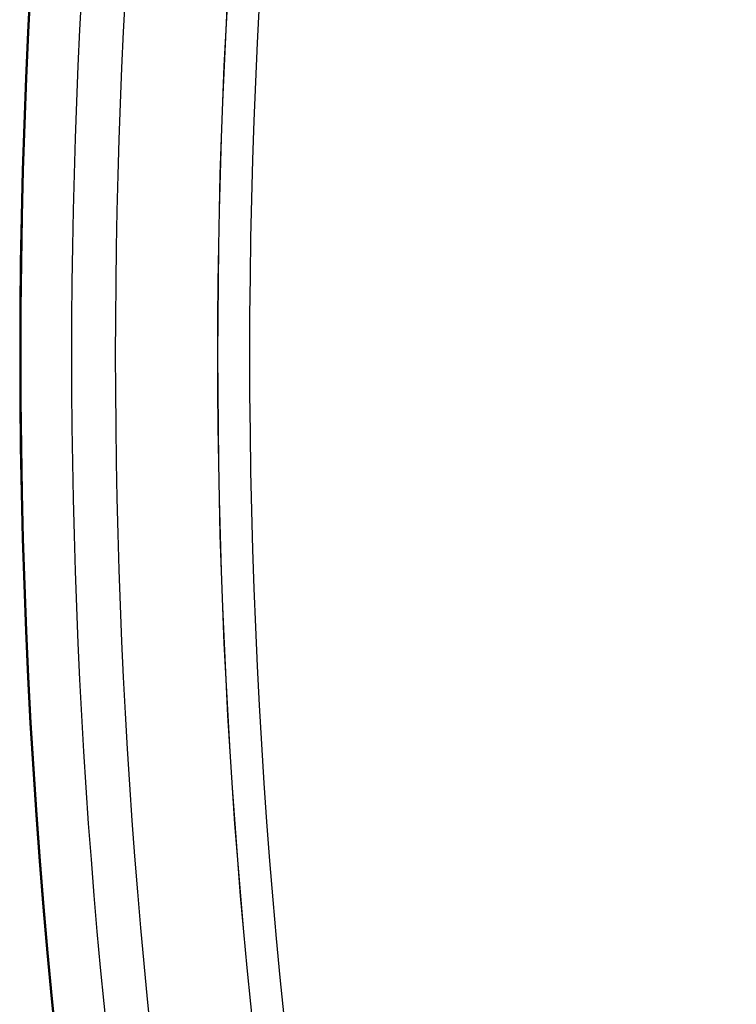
# Model space of a CAD drawing. Header units: inches. Extents: x 1.5 to 31.5, y 2.1 to 17.
# Tile 6 of 34: x 1.544 to 1.705, y 9.28 to 9.5. Entities that reach past the tile are written whole.
import ezdxf

# ---------------------------------------------------------------- set-up
doc = ezdxf.new("R2010")
doc.units = ezdxf.units.IN
doc.header["$MEASUREMENT"] = 0
doc.layers.add('Visible Edges(ANSI)', color=7, linetype='Continuous', lineweight=25)
doc.layers.add('Visible Tangent Edges(ANSI)', color=7, linetype='Continuous', lineweight=25)

msp = doc.modelspace()

# ---------------------------------------------------------------- linework, layer by layer
at = {"layer": 'Visible Edges(ANSI)'}
for radius, start, end in [(1.48092, 167.20209, 192.79791), (1.43662, 169.66757, 190.33243)]:
    msp.add_arc((3.025, 9.42502), radius, start, end, dxfattribs=at)
at = {"layer": 'Visible Tangent Edges(ANSI)'}
for radius, start, end in [(1.42943, 157.47571, 202.52429), (1.48069, 167.20209, 192.79791), (1.4693, 169.90168, 190.09832), (1.43658, 169.66757, 190.33243), (1.4595, 169.90168, 190.09832)]:
    msp.add_arc((3.025, 9.42502), radius, start, end, dxfattribs=at)

doc.saveas('drawing.dxf')
